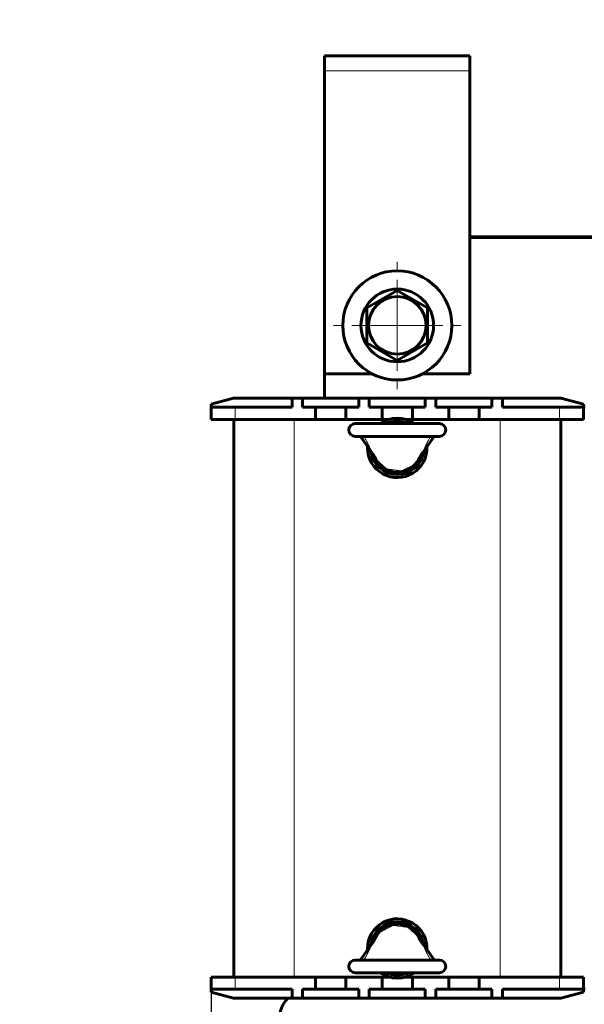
# Model space of a CAD drawing. Header units: millimetres. Extents: x 0 to 420, y 0 to 594.
# Tile 2 of 7: x 0 to 93, y 159 to 322. Entities that reach past the tile are written whole.
import ezdxf

# ---------------------------------------------------------------- set-up
doc = ezdxf.new("R2010")
doc.units = ezdxf.units.MM
for name, pattern in [('K5LT_AXLED', [12, 7.5, -1.5, 1.5, -1.5]), ('K5LT_BASIC', [0]), ('K5LT_THIN', [0])]:
    doc.linetypes.add(name, pattern=pattern)
doc.layers.add('Системный слой', color=7, linetype='Continuous')
doc.styles.add('KDIMTEXTSTYLE', font='GOST_AU.SHX', dxfattribs={"width": 0.96, "oblique": 15, "height": 5})
doc.dimstyles.new('KDIMSTYLE (1.00)', dxfattribs={"dimtxt": 5, "dimasz": 1, "dimexe": 2, "dimexo": 0, "dimgap": 1, "dimtad": 1, "dimtxsty": 'KDIMTEXTSTYLE', "dimsah": 1, "dimcen": 0, "dimdle": 1, "dimadec": 0, "dimazin": 0, "dimtfac": 0.667, "dimtmove": 0, "dimatfit": 3, "dimfxl": 1, "dimtvp": 1, "dimtolj": 1, "dimtzin": 0, "dimarcsym": 0})

# ---------------------------------------------------------------- blocks, each defined once
blk = doc.blocks.new('U4')
at = {"layer": 'Системный слой', "color": 150, "linetype": 'K5LT_BASIC', "lineweight": 60, "true_color": 0x0080ff}
for p, q in [((48.83, 163.67), (53.83, 163.67)), ((59.83, 163.67), (60.95, 163.67)), ((63.72, 163.67), (64.83, 163.67)), ((70.83, 163.67), (75.83, 163.67))]:
    blk.add_line(p, q, dxfattribs=at)
blk = doc.blocks.new('U5')
at = {"layer": 'Системный слой', "color": 150, "linetype": 'K5LT_BASIC', "lineweight": 60, "true_color": 0x0080ff}
for p, q in [((48.83, 255.67), (53.83, 255.67)), ((59.83, 255.67), (60.95, 255.67)), ((63.72, 255.67), (64.83, 255.67)), ((70.83, 255.67), (75.83, 255.67))]:
    blk.add_line(p, q, dxfattribs=at)
blk = doc.blocks.new('U8')
at = {"layer": 'Системный слой', "color": 150, "linetype": 'K5LT_BASIC', "lineweight": 60, "true_color": 0x0080ff}
for p, q in [((50.33, 263.17), (58.21, 263.17)), ((66.46, 263.17), (74.33, 263.17))]:
    blk.add_line(p, q, dxfattribs=at)
blk = doc.blocks.new('U9')
at = {"layer": 'Системный слой', "color": 150, "linetype": 'K5LT_BASIC', "lineweight": 60, "true_color": 0x0080ff}
for p, q in [((56.18, 252.87), (56.8, 252.05)), ((56.8, 252.05), (57.42, 251.2)), ((57.42, 251.2), (58.06, 250.3))]:
    blk.add_line(p, q, dxfattribs=at)
blk = doc.blocks.new('U10')
at = {"layer": 'Системный слой', "color": 150, "linetype": 'K5LT_BASIC', "lineweight": 60, "true_color": 0x0080ff}
for p, q in [((67.86, 252.05), (67.24, 251.2)), ((68.49, 252.87), (67.86, 252.05)), ((67.24, 251.2), (66.61, 250.3))]:
    blk.add_line(p, q, dxfattribs=at)
blk = doc.blocks.new('U11')
at = {"layer": 'Системный слой', "color": 150, "linetype": 'K5LT_BASIC', "lineweight": 60, "true_color": 0x0080ff}
for p, q in [((67.24, 168.14), (66.61, 169.03)), ((67.86, 167.28), (67.24, 168.14)), ((68.49, 166.47), (67.86, 167.28))]:
    blk.add_line(p, q, dxfattribs=at)
blk = doc.blocks.new('U12')
at = {"layer": 'Системный слой', "color": 150, "linetype": 'K5LT_BASIC', "lineweight": 60, "true_color": 0x0080ff}
for p, q in [((57.42, 168.13), (58.06, 169.03)), ((56.8, 167.28), (57.42, 168.13)), ((56.18, 166.47), (56.8, 167.28))]:
    blk.add_line(p, q, dxfattribs=at)
blk = doc.blocks.new('U17')
at = {"layer": 'Системный слой', "color": 150, "linetype": 'K5LT_BASIC', "lineweight": 60, "true_color": 0x0080ff}
for p, q in [((93.08, 257.67), (93.33, 257.67)), ((154.83, 257.67), (155.08, 257.67))]:
    blk.add_line(p, q, dxfattribs=at)
blk = doc.blocks.new('U28')
at = {"layer": 'Системный слой', "color": 150, "linetype": 'K5LT_BASIC', "lineweight": 60, "true_color": 0x0080ff}
for p, q in [((93.33, 161.67), (93.08, 161.67)), ((155.08, 161.67), (154.83, 161.67))]:
    blk.add_line(p, q, dxfattribs=at)
blk = doc.blocks.new('U29')
at = {"layer": 'Системный слой', "color": 150, "linetype": 'K5LT_BASIC', "lineweight": 60, "true_color": 0x0080ff}
for start, end in [(54.7187, 125.2813), (180, 2.4479), (177.5521, 180)]:
    blk.add_arc((62.33, 250.97), 4.9, start, end, dxfattribs=at)
blk = doc.blocks.new('U30')
at = {"layer": 'Системный слой', "color": 150, "linetype": 'K5LT_BASIC', "lineweight": 60, "true_color": 0x0080ff}
for start, end in [(357.5521, 180), (180, 182.4479), (234.7187, 305.2813)]:
    blk.add_arc((62.33, 168.37), 4.9, start, end, dxfattribs=at)
blk = doc.blocks.new('U31')
at = {"layer": 'Системный слой', "color": 150, "linetype": 'K5LT_BASIC', "lineweight": 60, "true_color": 0x0080ff}
for start, end in [(7.0448, 172.9551), (245.38, 294.62)]:
    blk.add_arc((62.33, 168.37), 4.4, start, end, dxfattribs=at)
blk = doc.blocks.new('U32')
at = {"layer": 'Системный слой', "color": 150, "linetype": 'K5LT_BASIC', "lineweight": 60, "true_color": 0x0080ff}
for start, end in [(65.38, 114.62), (187.0448, 352.9551)]:
    blk.add_arc((62.33, 250.97), 4.4, start, end, dxfattribs=at)
blk = doc.blocks.new('U35')
at = {"layer": 'Системный слой', "color": 7, "linetype": 'K5LT_THIN', "lineweight": 18}
for p, q in [((60.55, 247.51), (58.82, 249.05)), ((65.84, 249.05), (65.27, 248.3)), ((63.01, 247.17), (60.55, 247.51)), ((65.27, 248.3), (63.01, 247.17))]:
    blk.add_line(p, q, dxfattribs=at)
for centre, start, end in [((61.45, 250.51), 207.521, 209.0666), ((63.22, 250.51), 330.9338, 332.4786)]:
    blk.add_arc(centre, 3, start, end, dxfattribs=at)
blk = doc.blocks.new('U36')
at = {"layer": 'Системный слой', "color": 7, "linetype": 'K5LT_THIN', "lineweight": 18}
for p, q in [((58.82, 170.29), (59.39, 171.03)), ((59.39, 171.03), (61.65, 172.17)), ((61.65, 172.17), (64.12, 171.83)), ((64.12, 171.83), (65.84, 170.29))]:
    blk.add_line(p, q, dxfattribs=at)
for centre, start, end in [((61.45, 168.83), 150.9338, 152.4786), ((63.22, 168.83), 27.521, 29.0666)]:
    blk.add_arc(centre, 3, start, end, dxfattribs=at)
blk = doc.blocks.new('KDIMARROW_01')
at = {"layer": 'Системный слой'}
blk.add_hatch(color=0, dxfattribs=at).paths.add_polyline_path([(-7, -0.92), (0, 0), (-7, 0.92), (-6.3, 0)])
at = {"layer": 'Системный слой', "color": 0, "linetype": 'K5LT_THIN', "lineweight": 18}
for p, q in [((-6.3, 0), (-7, 0.92)), ((-7, 0.92), (0, 0)), ((0, 0), (-7, -0.92)), ((-7, -0.92), (-6.3, 0)), ((0, 0), (-1, 0))]:
    blk.add_line(p, q, dxfattribs=at)
blk = doc.blocks.new('U41')
at = {"layer": 'Системный слой', "color": 30, "linetype": 'K5LT_AXLED', "lineweight": 18, "true_color": 0xff8000}
for q in [(62.33, 282.17), (51.33, 271.17), (73.33, 271.17), (62.33, 260.17)]:
    blk.add_line((62.33, 271.17), q, dxfattribs=at)

msp = doc.modelspace()

# ---------------------------------------------------------------- linework, layer by layer
at = {"layer": 'Системный слой', "color": 150, "linetype": 'K5LT_BASIC', "lineweight": 60, "true_color": 0x0080ff}
for p, q in [((50.334, 315.666), (50.334, 313.166)), ((50.334, 315.666), (74.334, 315.666)), ((74.334, 313.166), (74.334, 315.666)), ((50.334, 313.166), (50.334, 263.166)), ((74.334, 263.166), (74.334, 313.166)), ((74.334, 285.766), (173.834, 285.766)), ((173.834, 285.666), (74.334, 285.666)), ((57.334, 274.053), (62.334, 276.94)), ((62.334, 276.94), (67.334, 274.053)), ((57.334, 268.279), (57.334, 274.053)), ((67.334, 274.053), (67.334, 268.279)), ((62.334, 265.393), (57.334, 268.279)), ((67.334, 268.279), (62.334, 265.393)), ((50.334, 263.166), (50.334, 259.166)), ((35.316, 259.166), (31.584, 258.166)), ((35.316, 259.166), (44.959, 259.166)), ((44.959, 259.166), (46.709, 259.166)), ((44.959, 257.666), (44.959, 259.166)), ((46.709, 257.666), (46.709, 259.166)), ((46.709, 259.166), (55.959, 259.166)), ((55.959, 257.666), (55.959, 259.166)), ((55.959, 259.166), (57.709, 259.166)), ((57.709, 259.166), (66.959, 259.166)), ((57.709, 257.666), (57.709, 259.166)), ((66.959, 257.666), (66.959, 259.166)), ((66.959, 259.166), (68.709, 259.166)), ((68.709, 259.166), (77.959, 259.166)), ((68.709, 257.666), (68.709, 259.166)), ((77.959, 259.166), (79.709, 259.166)), ((77.959, 257.666), (77.959, 259.166)), ((79.709, 259.166), (89.352, 259.166)), ((79.709, 257.666), (79.709, 259.166)), ((93.084, 258.166), (89.352, 259.166)), ((31.584, 257.666), (31.584, 258.166)), ((31.584, 257.666), (35.584, 257.666)), ((31.584, 255.666), (31.584, 257.666)), ((35.584, 257.666), (44.959, 257.666)), ((46.709, 257.666), (48.834, 257.666)), ((48.834, 257.666), (48.834, 255.666)), ((51.334, 257.666), (48.834, 257.666)), ((53.834, 257.666), (51.334, 257.666)), ((53.834, 255.666), (53.834, 257.666)), ((53.834, 257.666), (55.959, 257.666)), ((57.709, 257.666), (59.834, 257.666)), ((62.334, 257.666), (59.834, 257.666)), ((59.834, 257.666), (59.834, 255.666)), ((64.834, 257.666), (62.334, 257.666)), ((64.834, 255.666), (64.834, 257.666)), ((64.834, 257.666), (66.959, 257.666)), ((68.709, 257.666), (70.834, 257.666)), ((70.834, 257.666), (70.834, 255.666)), ((73.334, 257.666), (70.834, 257.666)), ((75.834, 257.666), (73.334, 257.666)), ((75.834, 255.666), (75.834, 257.666)), ((75.834, 257.666), (77.959, 257.666)), ((79.709, 257.666), (89.084, 257.666)), ((89.084, 257.666), (93.084, 257.666)), ((93.084, 257.666), (93.084, 258.166)), ((93.084, 255.666), (93.084, 257.666)), ((31.584, 255.666), (35.584, 255.666)), ((35.334, 163.666), (35.334, 255.666)), ((35.584, 255.666), (48.834, 255.666)), ((53.834, 255.666), (59.834, 255.666)), ((64.834, 255.666), (70.834, 255.666)), ((75.834, 255.666), (89.084, 255.666)), ((89.084, 255.666), (93.084, 255.666)), ((89.334, 163.666), (89.334, 255.666)), ((69.284, 254.966), (55.384, 254.966)), ((69.284, 252.866), (55.384, 252.866)), ((55.384, 166.466), (69.284, 166.466)), ((55.384, 164.366), (69.284, 164.366)), ((35.584, 163.666), (31.584, 163.666)), ((31.584, 163.666), (31.584, 161.666)), ((48.834, 163.666), (35.584, 163.666)), ((48.834, 163.666), (48.834, 161.666)), ((53.834, 161.666), (53.834, 163.666)), ((59.834, 163.666), (53.834, 163.666)), ((59.834, 163.666), (59.834, 161.666)), ((64.834, 161.666), (64.834, 163.666)), ((70.834, 163.666), (64.834, 163.666)), ((70.834, 163.666), (70.834, 161.666)), ((75.834, 161.666), (75.834, 163.666)), ((89.084, 163.666), (75.834, 163.666)), ((93.084, 163.666), (89.084, 163.666)), ((93.084, 163.666), (93.084, 161.666)), ((35.584, 161.666), (31.584, 161.666)), ((31.584, 161.666), (31.584, 161.166)), ((31.584, 161.166), (35.316, 160.166)), ((44.959, 161.666), (35.584, 161.666)), ((44.959, 161.666), (44.959, 160.166)), ((46.709, 161.666), (46.709, 160.166)), ((48.834, 161.666), (46.709, 161.666)), ((48.834, 161.666), (51.334, 161.666)), ((51.334, 161.666), (53.834, 161.666)), ((55.959, 161.666), (53.834, 161.666)), ((55.959, 161.666), (55.959, 160.166)), ((57.709, 161.666), (57.709, 160.166)), ((59.834, 161.666), (57.709, 161.666)), ((59.834, 161.666), (62.334, 161.666)), ((62.334, 161.666), (64.834, 161.666)), ((66.959, 161.666), (64.834, 161.666)), ((66.959, 161.666), (66.959, 160.166)), ((68.709, 161.666), (68.709, 160.166)), ((70.834, 161.666), (68.709, 161.666)), ((70.834, 161.666), (73.334, 161.666)), ((73.334, 161.666), (75.834, 161.666)), ((77.959, 161.666), (75.834, 161.666)), ((77.959, 161.666), (77.959, 160.166)), ((79.709, 161.666), (79.709, 160.166)), ((89.084, 161.666), (79.709, 161.666)), ((93.084, 161.666), (89.084, 161.666)), ((89.352, 160.166), (93.084, 161.166)), ((93.084, 161.666), (93.084, 161.166)), ((44.959, 160.166), (35.316, 160.166)), ((46.709, 160.166), (44.959, 160.166)), ((55.959, 160.166), (46.709, 160.166)), ((57.709, 160.166), (55.959, 160.166)), ((66.959, 160.166), (57.709, 160.166)), ((68.709, 160.166), (66.959, 160.166)), ((77.959, 160.166), (68.709, 160.166)), ((79.709, 160.166), (77.959, 160.166)), ((89.352, 160.166), (79.709, 160.166))]:
    msp.add_line(p, q, dxfattribs=at)
at = {"layer": 'Системный слой', "color": 7, "linetype": 'K5LT_THIN', "lineweight": 18}
for p, q in [((74.334, 313.166), (50.334, 313.166)), ((35.584, 255.666), (35.584, 257.666)), ((89.084, 255.666), (89.084, 257.666)), ((45.334, 163.666), (45.334, 255.666)), ((79.334, 163.666), (79.334, 255.666)), ((35.584, 163.666), (35.584, 161.666)), ((89.084, 163.666), (89.084, 161.666))]:
    msp.add_line(p, q, dxfattribs=at)
at = {"layer": 'Системный слой', "color": 150, "linetype": 'K5LT_BASIC', "lineweight": 60, "true_color": 0x0080ff}
for radius in [9, 6, 4.75]:
    msp.add_circle((62.334, 271.166), radius, dxfattribs=at)
for centre, radius, start, end in [((55.384, 253.916), 1.05, 90, 270), ((69.284, 253.916), 1.05, 270, 90), ((61.45, 250.506), 3.003, 207.52103, 209.06656), ((62.334, 250.966), 4, 207.52081, 332.47918), ((63.216, 250.506), 3.005, 330.93377, 332.47862), ((62.334, 168.366), 4, 27.52081, 152.47918), ((61.451, 168.826), 3.005, 150.93377, 152.47862), ((63.218, 168.827), 3.003, 27.52103, 29.06656), ((55.384, 165.416), 1.05, 90, 270), ((69.284, 165.416), 1.05, 270, 90), ((47.834, 156.666), 5, 135.573, 180)]:
    msp.add_arc(centre, radius, start, end, dxfattribs=at)
for points, knots in [([(56.856, 252.791), (56.844, 252.811), (56.822, 252.841), (56.793, 252.862), (56.777, 252.866), (56.771, 252.866)], [0, 0, 0, 0, 2.4967269, 4.4966787, 6, 6, 6, 6]), ([(67.811, 252.791), (67.823, 252.811), (67.846, 252.841), (67.874, 252.862), (67.89, 252.866), (67.896, 252.866)], [0, 0, 0, 0, 2.4967265, 4.4966783, 6, 6, 6, 6]), ([(58.786, 249.118), (58.707, 249.269), (58.625, 249.418), (58.453, 249.713), (58.363, 249.858), (58.26, 250.012), (58.253, 250.023), (58.227, 250.062), (58.208, 250.089), (58.173, 250.141), (58.155, 250.165), (58.122, 250.212), (58.106, 250.234), (58.08, 250.271), (58.069, 250.286), (58.058, 250.3)], [0, 0, 0, 0, 3.6, 3.6, 7.2, 7.2, 7.4863589, 7.4863589, 8.1780284, 8.1780284, 8.8068189, 8.8068189, 9.3784465, 9.3784465, 9.7592588, 9.7592588, 9.7592588, 9.7592588]), ([(65.881, 249.118), (65.916, 249.185), (65.952, 249.253), (66.053, 249.436), (66.119, 249.552), (66.276, 249.813), (66.369, 249.957), (66.481, 250.121), (66.497, 250.144), (66.535, 250.198), (66.557, 250.229), (66.589, 250.273), (66.599, 250.287), (66.609, 250.3)], [0, 0, 0, 0, 1.6102903, 1.6102903, 4.4282984, 4.4282984, 8.0282984, 8.0282984, 8.6097173, 8.6097173, 9.406986, 9.406986, 9.7593349, 9.7593349, 9.7593349, 9.7593349]), ([(58.786, 170.214), (58.751, 170.147), (58.715, 170.08), (58.614, 169.896), (58.548, 169.78), (58.391, 169.519), (58.299, 169.375), (58.186, 169.211), (58.17, 169.188), (58.132, 169.135), (58.11, 169.104), (58.078, 169.059), (58.068, 169.046), (58.058, 169.032)], [0, 0, 0, 0, 1.6102903, 1.6102903, 4.4282984, 4.4282984, 8.0282984, 8.0282984, 8.6097173, 8.6097173, 9.406986, 9.406986, 9.7593349, 9.7593349, 9.7593349, 9.7593349]), ([(65.881, 170.214), (65.96, 170.063), (66.042, 169.914), (66.214, 169.62), (66.305, 169.474), (66.407, 169.321), (66.415, 169.309), (66.44, 169.271), (66.459, 169.243), (66.495, 169.192), (66.512, 169.167), (66.545, 169.12), (66.561, 169.098), (66.587, 169.061), (66.598, 169.047), (66.609, 169.032)], [0, 0, 0, 0, 3.6, 3.6, 7.2, 7.2, 7.4863589, 7.4863589, 8.1780284, 8.1780284, 8.8068189, 8.8068189, 9.3784465, 9.3784465, 9.7592588, 9.7592588, 9.7592588, 9.7592588]), ([(56.856, 166.541), (56.844, 166.521), (56.822, 166.491), (56.793, 166.47), (56.777, 166.466), (56.771, 166.466)], [0, 0, 0, 0, 2.4967265, 4.4966783, 6, 6, 6, 6]), ([(67.811, 166.541), (67.823, 166.521), (67.846, 166.491), (67.874, 166.47), (67.89, 166.466), (67.896, 166.466)], [0, 0, 0, 0, 2.4967269, 4.4966787, 6, 6, 6, 6])]:
    msp.add_open_spline(points, degree=3, knots=knots, dxfattribs=at)
at = {"layer": 'Системный слой', "color": 7, "linetype": 'K5LT_THIN', "lineweight": 18}
for points, knots in [([(56.856, 252.791), (56.946, 252.644), (57.111, 252.367), (57.317, 251.987), (57.467, 251.696), (57.564, 251.496), (57.626, 251.362), (57.671, 251.263), (57.708, 251.181), (57.739, 251.108), (57.769, 251.038), (57.797, 250.97), (57.825, 250.902), (57.85, 250.84), (57.873, 250.781), (57.894, 250.726), (57.915, 250.671), (57.933, 250.623), (57.948, 250.579), (57.963, 250.538), (57.977, 250.498), (57.99, 250.461), (58.006, 250.415), (58.023, 250.371), (58.038, 250.334), (58.049, 250.314), (58.056, 250.304), (58.058, 250.3)], [0, 0, 0, 0, 4.6245081, 8.6500092, 11.6814488, 13.5780064, 14.8287163, 15.828633, 16.6561683, 17.4212949, 18.1167836, 18.885156, 19.6268035, 20.3408161, 20.9470814, 21.6005802, 22.2463034, 22.8474749, 23.3487218, 23.8710496, 24.3924837, 24.9179131, 25.3894807, 26.451759, 27.1143308, 27.6559944, 28, 28, 28, 28]), ([(67.811, 252.791), (67.372, 252.781), (66.546, 252.763), (65.356, 252.743), (63.37, 252.72), (61.39, 252.719), (59.427, 252.742), (58.199, 252.762), (57.355, 252.78), (56.856, 252.791)], [0, 0, 0, 0, 1.2013402, 2.2627918, 3.2597433, 6.6388614, 7.6867363, 8.635352, 10, 10, 10, 10]), ([(67.811, 252.791), (67.721, 252.644), (67.557, 252.367), (67.35, 251.987), (67.2, 251.696), (67.104, 251.496), (67.041, 251.362), (66.996, 251.263), (66.959, 251.181), (66.928, 251.108), (66.898, 251.038), (66.87, 250.97), (66.842, 250.902), (66.817, 250.84), (66.794, 250.781), (66.773, 250.726), (66.753, 250.671), (66.735, 250.623), (66.719, 250.579), (66.704, 250.538), (66.69, 250.498), (66.677, 250.461), (66.661, 250.415), (66.644, 250.371), (66.629, 250.334), (66.618, 250.314), (66.612, 250.304), (66.609, 250.3)], [0, 0, 0, 0, 4.6245196, 8.6500297, 11.6814718, 13.5780252, 14.8287287, 15.828641, 16.6561751, 17.4213018, 18.1167932, 18.8851578, 19.626796, 20.3407969, 20.9470598, 21.6005523, 22.246269, 22.8474346, 23.3486812, 23.8710075, 24.3924389, 24.9178653, 25.3894317, 26.4517122, 27.1142866, 27.6559659, 28, 28, 28, 28]), ([(56.856, 166.541), (56.914, 166.636), (57.02, 166.814), (57.164, 167.063), (57.275, 167.269), (57.365, 167.438), (57.436, 167.575), (57.495, 167.694), (57.544, 167.796), (57.588, 167.887), (57.626, 167.97), (57.664, 168.054), (57.702, 168.139), (57.74, 168.226), (57.773, 168.304), (57.802, 168.375), (57.829, 168.439), (57.853, 168.5), (57.875, 168.556), (57.894, 168.606), (57.911, 168.652), (57.927, 168.693), (57.941, 168.733), (57.955, 168.772), (57.969, 168.811), (57.987, 168.86), (58.002, 168.906), (58.018, 168.947), (58.028, 168.974), (58.038, 168.996), (58.047, 169.015), (58.054, 169.026), (58.058, 169.032)], [0, 0, 0, 0, 3.5188102, 6.5562711, 9.1123828, 10.9977414, 12.6936962, 14.0715148, 15.3206008, 16.3912557, 17.3980618, 18.341019, 19.4658512, 20.5415243, 21.5717845, 22.410625, 23.2390733, 24.0494486, 24.7867771, 25.4675018, 26.095557, 26.6672914, 27.2177647, 27.8148692, 28.3937362, 28.9670203, 30.133094, 30.7652213, 31.3425617, 31.8506812, 32.3962776, 33, 33, 33, 33]), ([(67.811, 166.541), (67.721, 166.688), (67.557, 166.966), (67.35, 167.345), (67.2, 167.636), (67.104, 167.836), (67.041, 167.97), (66.996, 168.069), (66.959, 168.152), (66.928, 168.224), (66.898, 168.294), (66.87, 168.362), (66.842, 168.43), (66.817, 168.493), (66.794, 168.551), (66.773, 168.607), (66.753, 168.661), (66.735, 168.709), (66.719, 168.753), (66.704, 168.794), (66.69, 168.834), (66.677, 168.871), (66.661, 168.917), (66.644, 168.961), (66.629, 168.998), (66.618, 169.018), (66.612, 169.028), (66.609, 169.032)], [0, 0, 0, 0, 4.6245081, 8.6500092, 11.6814488, 13.5780064, 14.8287163, 15.828633, 16.6561683, 17.4212949, 18.1167836, 18.885156, 19.6268035, 20.3408161, 20.9470814, 21.6005802, 22.2463034, 22.8474749, 23.3487218, 23.8710496, 24.3924837, 24.9179131, 25.3894807, 26.451759, 27.1143308, 27.6559944, 28, 28, 28, 28]), ([(56.856, 166.541), (57.295, 166.551), (58.121, 166.569), (59.312, 166.589), (61.297, 166.612), (63.278, 166.613), (65.24, 166.591), (66.468, 166.571), (67.313, 166.553), (67.811, 166.541)], [0, 0, 0, 0, 1.2013402, 2.2627918, 3.2597433, 6.6388614, 7.6867363, 8.635352, 10, 10, 10, 10])]:
    msp.add_open_spline(points, degree=3, knots=knots, dxfattribs=at)

# ---------------------------------------------------------------- block references
at = {"layer": 'Системный слой'}
for name in ['U41', 'U8', 'U17', 'U5', 'U29', 'U32', 'U9', 'U10', 'U35', 'U30', 'U31', 'U36', 'U12', 'U11', 'U4', 'U28']:
    msp.add_blockref(name, (0, 0), dxfattribs=at)

# ---------------------------------------------------------------- dimensions: what is measured, and where the dimension line sits
at = {"layer": 'Системный слой', "color": 7}
msp.add_linear_dim(base=(31.584, 106.274), p1=(216.584, 162.666), p2=(31.584, 162.666), location=(124.084, 106.274), text='\\H10.0;\\W0.965;\\Q15;\\H10.0;\\W0.965;\\Q15;\\Q15;Ш', dimstyle='KDIMSTYLE (1.00)', override={"dimexo": 0, "dimblk1": 'KDIMARROW_01', "dimblk2": 'KDIMARROW_01', "dimse1": 0, "dimse2": 0, "dimclrt": 7, "dimtolj": 1}, dxfattribs=at).render()

doc.saveas('drawing.dxf')
